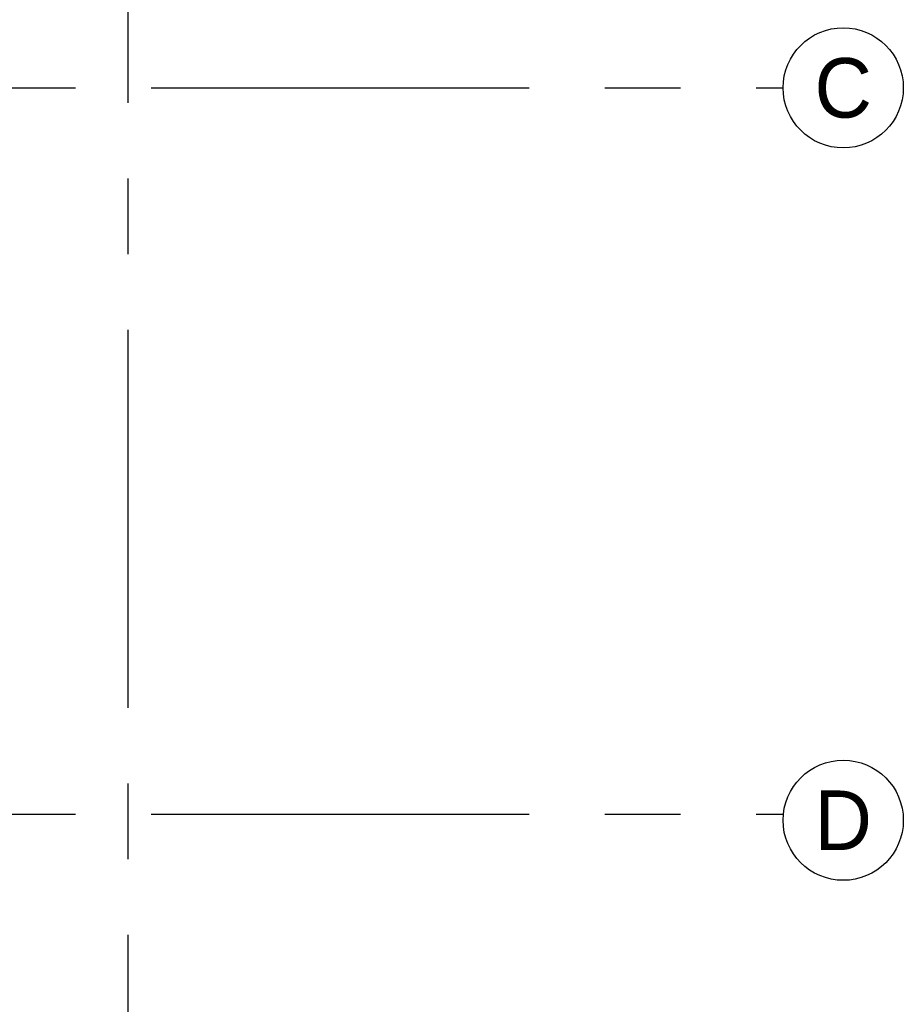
# Model space of a CAD drawing. Header units: millimetres. Extents: x -3528 to 120637, y -30575 to 25397.
# Tile 23 of 24: x 113218 to 120637, y -1596 to 6672. Entities that reach past the tile are written whole.
import ezdxf
from ezdxf.enums import TextEntityAlignment as Align

# ---------------------------------------------------------------- set-up
doc = ezdxf.new("R2010")
doc.units = ezdxf.units.MM
doc.header["$LTSCALE"] = 100
doc.header["$MEASUREMENT"] = 0
doc.linetypes.add('CENTER', pattern=[50.8, 31.75, -6.35, 6.35, -6.35])
doc.layers.add('BL$7----_STRAMIEN', color=8, linetype='CONTINUOUS')
doc.styles.add('03_200', font='B-GBP.shx', dxfattribs={"height": 700})

msp = doc.modelspace()

# ---------------------------------------------------------------- linework, layer by layer
at = {"layer": 'BL$7----_STRAMIEN', "linetype": 'CENTER'}
for p, q in [((114125, 24388.1), (114125, -24827)), ((-2518.6, 6100), (119627.7, 6100)), ((-2518.6, 0), (119627.7, 0))]:
    msp.add_line(p, q, dxfattribs=at)
at = {"layer": 'BL$7----_STRAMIEN', "linetype": 'Continuous'}
for centre in [(120132.3, 6100), (120132.3, -50)]:
    msp.add_circle(centre, 504.6, dxfattribs=at)

# ---------------------------------------------------------------- texts
at = {"layer": 'BL$7----_STRAMIEN', "style": '03_200'}
for s, p in [('C', (120132.3, 6100)), ('D', (120132.3, -50))]:
    msp.add_text(s, height=500, dxfattribs=at).set_placement(p, align=Align.MIDDLE)

doc.saveas('drawing.dxf')
